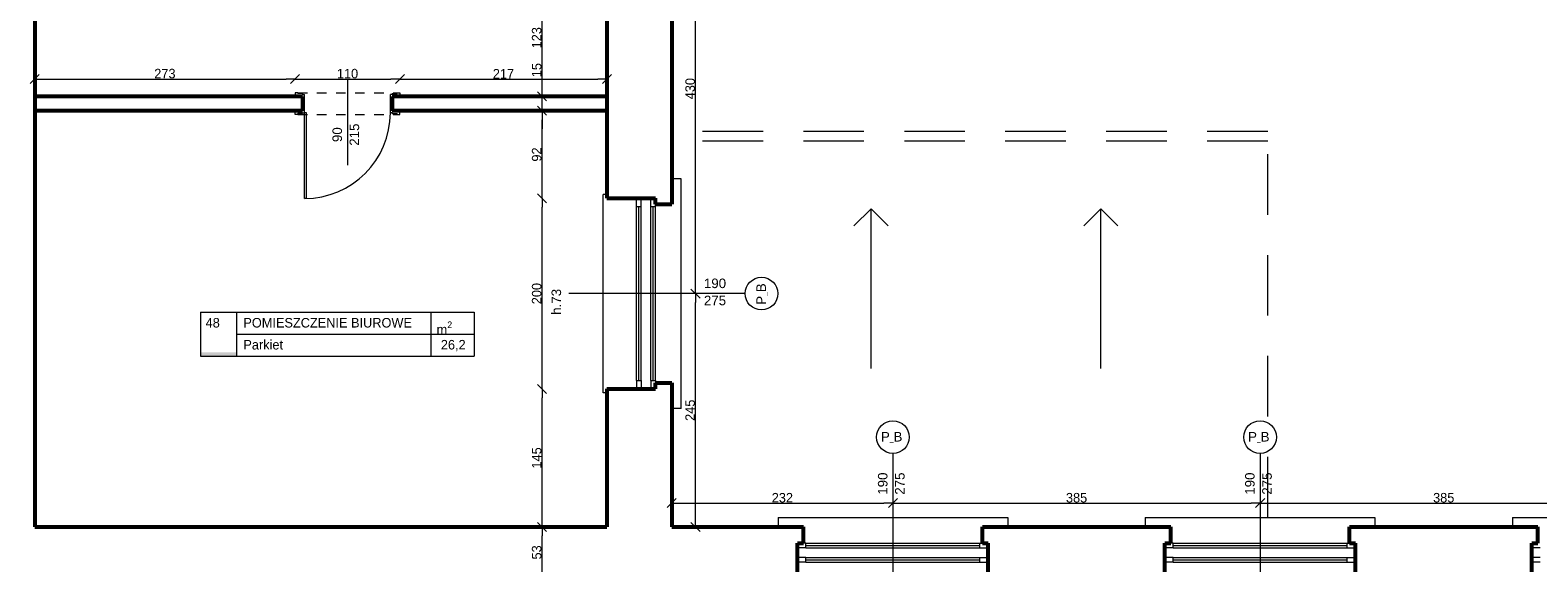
# Model space of a CAD drawing. Header units: inches. Extents: x -21887 to 84279, y -131485 to 67836.
# Tile 198 of 256: x 4283 to 20093, y 42588 to 48177. Entities that reach past the tile are written whole.
import ezdxf

# ---------------------------------------------------------------- set-up
doc = ezdxf.new("R2010")
doc.units = ezdxf.units.IN
doc.header["$MEASUREMENT"] = 0
doc.linetypes.add('Dashed copy', pattern=[200, 100, -100])
doc.linetypes.add('Long Dashed', pattern=[1058.333302, 634.99999, -423.333311])
doc.layers.get('0').update_dxf_attribs({"lineweight": 13})
doc.layers.get('Defpoints').update_dxf_attribs({"lineweight": 13})
for name, color, linetype, lineweight in [('AI_MURY', 7, 'Continuous', 53), ('Dimensioning', 7, 'Continuous', 13), ('DRZWI', 7, 'Continuous', 13), ('dzialowki', 7, 'Continuous', 53), ('OPISY TABELKI', 7, 'Continuous', 13), ('PODCIAGI', 7, 'Continuous', 13)]:
    doc.layers.add(name, color=color, linetype=linetype, lineweight=lineweight)
doc.styles.add('GENERATED_STYLE_7', font='txt')
doc.styles.add('GENERATED_STYLE_8', font='txt')
doc.styles.add('GENERATED_STYLE_9', font='txt')
doc.styles.add('Style-Courier New', font='txt')
doc.dimstyles.new('Dimstyle_4', dxfattribs={"dimtxt": 100, "dimasz": 95, "dimexe": 0, "dimexo": 0, "dimgap": 0.09, "dimtad": 1, "dimdec": 0, "dimlfac": 0.1, "dimzin": 0, "dimdsep": 46, "dimlunit": 5, "dimtxsty": 'GENERATED_STYLE_7', "dimblk": 'ARROWHEAD_6', "dimcen": 0.09, "dimclrd": 161, "dimclre": 161, "dimclrt": 7, "dimadec": 0, "dimazin": 0, "dimtfac": 1, "dimtdec": 0, "dimtmove": 0, "dimatfit": 3, "dimfxl": 0, "dimtolj": 1, "dimtzin": 0, "dimarcsym": 0})
doc.dimstyles.new('Dimstyle_5', dxfattribs={"dimtxt": 100, "dimasz": 95, "dimexe": 0.18, "dimexo": 0, "dimgap": 0.09, "dimtad": 1, "dimtih": 1, "dimtoh": 1, "dimdec": 0, "dimlfac": 0.1, "dimzin": 0, "dimdsep": 46, "dimlunit": 5, "dimtxsty": 'GENERATED_STYLE_7', "dimblk": 'ARROWHEAD_6', "dimcen": 0.09, "dimclrd": 161, "dimclre": 161, "dimclrt": 7, "dimadec": 0, "dimazin": 0, "dimtfac": 1, "dimtdec": 0, "dimtmove": 0, "dimatfit": 3, "dimfxl": 0, "dimtolj": 1, "dimtzin": 0, "dimarcsym": 0})

# ---------------------------------------------------------------- blocks, each defined once
blk = doc.blocks.new('ARROWHEAD_6')
at = {"color": 0, "linetype": 'Continuous'}
for p, q in [((0, 0), (-1, 0)), ((-0.5, -0.5), (0.5, 0.5))]:
    blk.add_line(p, q, dxfattribs=at)
blk = doc.blocks.new('*U263')
at = {"layer": 'Defpoints', "color": 0, "linetype": 'Continuous'}
for p in [(11260, 45413), (11260, 45413), (11260, 42966)]:
    blk.add_point(p, dxfattribs=at)
at = {"layer": 'Dimensioning', "color": 161, "linetype": 'Continuous', "lineweight": -2}
blk.add_line((11260, 43061), (11260, 45318), dxfattribs=at)
at = {"layer": 'Dimensioning', "color": 161, "linetype": 'Continuous', "lineweight": -2, "xscale": 95, "yscale": 95, "zscale": 95}
for p, rotation in [((11260, 45413), 90), ((11260, 42966), 270)]:
    blk.add_blockref('ARROWHEAD_6', p, dxfattribs=dict(at, rotation=rotation))
at = {"layer": 'Dimensioning', "color": 7, "linetype": 'Continuous', "insert": (11204, 44189), "char_height": 100, "attachment_point": 5, "rotation": 90, "style": 'GENERATED_STYLE_7'}
blk.add_mtext('245', dxfattribs=at)
blk = doc.blocks.new('*D2035')
at = {"layer": 'Defpoints'}
for p in [(11260, 45413), (11260, 45413), (11260, 44189), (11260, 42966)]:
    blk.add_point(p, dxfattribs=at)
at = {"layer": 'Dimensioning', "color": 161, "linetype": 'Continuous'}
blk.add_blockref('*U263', (0, 0), dxfattribs=at)
blk = doc.blocks.new('*U264')
at = {"layer": 'Defpoints', "color": 0, "linetype": 'Continuous'}
for p in [(11260, 49713), (11260, 49713), (11260, 45413)]:
    blk.add_point(p, dxfattribs=at)
at = {"layer": 'Dimensioning', "color": 161, "linetype": 'Continuous', "lineweight": -2}
blk.add_line((11260, 45508), (11260, 49618), dxfattribs=at)
at = {"layer": 'Dimensioning', "color": 161, "linetype": 'Continuous', "lineweight": -2, "xscale": 95, "yscale": 95, "zscale": 95}
for p, rotation in [((11260, 49713), 90), ((11260, 45413), 270)]:
    blk.add_blockref('ARROWHEAD_6', p, dxfattribs=dict(at, rotation=rotation))
at = {"layer": 'Dimensioning', "color": 7, "linetype": 'Continuous', "insert": (11204, 47563), "char_height": 100, "attachment_point": 5, "rotation": 90, "style": 'GENERATED_STYLE_7'}
blk.add_mtext('430', dxfattribs=at)
blk = doc.blocks.new('*D2036')
at = {"layer": 'Defpoints'}
for p in [(11260, 49713), (11260, 49713), (11260, 47563), (11260, 45413)]:
    blk.add_point(p, dxfattribs=at)
at = {"layer": 'Dimensioning', "color": 161, "linetype": 'Continuous'}
blk.add_blockref('*U264', (0, 0), dxfattribs=at)
blk = doc.blocks.new('*U1103')
at = {"layer": 'Defpoints', "color": 0, "linetype": 'Continuous'}
for p in [(11011, 43215), (13331, 43215), (13331, 43215)]:
    blk.add_point(p, dxfattribs=at)
at = {"layer": 'Dimensioning', "color": 161, "linetype": 'Continuous', "lineweight": -2}
for p, q in [((11011, 43215), (11011, 43215)), ((11106, 43215), (13236, 43215)), ((13331, 43215), (13331, 43215))]:
    blk.add_line(p, q, dxfattribs=at)
at = {"layer": 'Dimensioning', "color": 161, "linetype": 'Continuous', "lineweight": -2, "xscale": 95, "yscale": 95, "zscale": 95, "rotation": 180}
blk.add_blockref('ARROWHEAD_6', (11011, 43215), dxfattribs=at)
at = {"layer": 'Dimensioning', "color": 161, "linetype": 'Continuous', "lineweight": -2, "xscale": 95, "yscale": 95, "zscale": 95}
blk.add_blockref('ARROWHEAD_6', (13331, 43215), dxfattribs=at)
at = {"layer": 'Dimensioning', "color": 7, "linetype": 'Continuous', "insert": (12171, 43271), "char_height": 100, "attachment_point": 5, "style": 'GENERATED_STYLE_7'}
blk.add_mtext('232', dxfattribs=at)
blk = doc.blocks.new('*D2065')
at = {"layer": 'Defpoints'}
for p in [(11011, 43215), (12171, 43215), (13331, 43215), (13331, 43215)]:
    blk.add_point(p, dxfattribs=at)
at = {"layer": 'Dimensioning', "color": 161, "linetype": 'Continuous'}
blk.add_blockref('*U1103', (0, 0), dxfattribs=at)
blk = doc.blocks.new('*U1104')
at = {"layer": 'Defpoints', "color": 0, "linetype": 'Continuous'}
for p in [(13331, 43215), (17181, 43215), (17181, 43215)]:
    blk.add_point(p, dxfattribs=at)
at = {"layer": 'Dimensioning', "color": 161, "linetype": 'Continuous', "lineweight": -2}
for p, q in [((13331, 43215), (13331, 43215)), ((13426, 43215), (17086, 43215)), ((17181, 43215), (17181, 43215))]:
    blk.add_line(p, q, dxfattribs=at)
at = {"layer": 'Dimensioning', "color": 161, "linetype": 'Continuous', "lineweight": -2, "xscale": 95, "yscale": 95, "zscale": 95, "rotation": 180}
blk.add_blockref('ARROWHEAD_6', (13331, 43215), dxfattribs=at)
at = {"layer": 'Dimensioning', "color": 161, "linetype": 'Continuous', "lineweight": -2, "xscale": 95, "yscale": 95, "zscale": 95}
blk.add_blockref('ARROWHEAD_6', (17181, 43215), dxfattribs=at)
at = {"layer": 'Dimensioning', "color": 7, "linetype": 'Continuous', "insert": (15256, 43271), "char_height": 100, "attachment_point": 5, "style": 'GENERATED_STYLE_7'}
blk.add_mtext('385', dxfattribs=at)
blk = doc.blocks.new('*D2066')
at = {"layer": 'Defpoints'}
for p in [(13331, 43215), (15256, 43215), (17181, 43215), (17181, 43215)]:
    blk.add_point(p, dxfattribs=at)
at = {"layer": 'Dimensioning', "color": 161, "linetype": 'Continuous'}
blk.add_blockref('*U1104', (0, 0), dxfattribs=at)
blk = doc.blocks.new('*U1105')
at = {"layer": 'Defpoints', "color": 0, "linetype": 'Continuous'}
for p in [(17181, 43215), (21031, 43215), (21031, 43215)]:
    blk.add_point(p, dxfattribs=at)
at = {"layer": 'Dimensioning', "color": 161, "linetype": 'Continuous', "lineweight": -2}
for p, q in [((17181, 43215), (17181, 43215)), ((17276, 43215), (20936, 43215)), ((21031, 43215), (21031, 43215))]:
    blk.add_line(p, q, dxfattribs=at)
at = {"layer": 'Dimensioning', "color": 161, "linetype": 'Continuous', "lineweight": -2, "xscale": 95, "yscale": 95, "zscale": 95, "rotation": 180}
blk.add_blockref('ARROWHEAD_6', (17181, 43215), dxfattribs=at)
at = {"layer": 'Dimensioning', "color": 161, "linetype": 'Continuous', "lineweight": -2, "xscale": 95, "yscale": 95, "zscale": 95}
blk.add_blockref('ARROWHEAD_6', (21031, 43215), dxfattribs=at)
at = {"layer": 'Dimensioning', "color": 7, "linetype": 'Continuous', "insert": (19106, 43271), "char_height": 100, "attachment_point": 5, "style": 'GENERATED_STYLE_7'}
blk.add_mtext('385', dxfattribs=at)
blk = doc.blocks.new('*D2067')
at = {"layer": 'Defpoints'}
for p in [(17181, 43215), (19106, 43215), (21031, 43215), (21031, 43215)]:
    blk.add_point(p, dxfattribs=at)
at = {"layer": 'Dimensioning', "color": 161, "linetype": 'Continuous'}
blk.add_blockref('*U1105', (0, 0), dxfattribs=at)
blk = doc.blocks.new('*U898')
at = {"layer": 'Defpoints', "color": 0, "linetype": 'Continuous'}
for p in [(9651, 42966), (10331, 42966), (10229, 42431)]:
    blk.add_point(p, dxfattribs=at)
at = {"layer": 'Dimensioning', "color": 161, "linetype": 'Continuous', "lineweight": -2}
for p, q in [((9651, 42966), (9651, 42966)), ((9651, 42526), (9651, 42871)), ((9651, 42431), (9651, 42431))]:
    blk.add_line(p, q, dxfattribs=at)
at = {"layer": 'Dimensioning', "color": 161, "linetype": 'Continuous', "lineweight": -2, "xscale": 95, "yscale": 95, "zscale": 95}
for p, rotation in [((9651, 42966), 90), ((9651, 42431), 270)]:
    blk.add_blockref('ARROWHEAD_6', p, dxfattribs=dict(at, rotation=rotation))
at = {"layer": 'Dimensioning', "color": 7, "linetype": 'Continuous', "insert": (9595, 42698), "char_height": 100, "attachment_point": 5, "rotation": 90, "style": 'GENERATED_STYLE_7'}
blk.add_mtext('53', dxfattribs=at)
blk = doc.blocks.new('*D3263')
at = {"layer": 'Defpoints'}
for p in [(9651, 42966), (10331, 42966), (9651, 42698), (10229, 42431)]:
    blk.add_point(p, dxfattribs=at)
at = {"layer": 'Dimensioning', "color": 161, "linetype": 'Continuous'}
blk.add_blockref('*U898', (0, 0), dxfattribs=at)
blk = doc.blocks.new('*U899')
at = {"layer": 'Defpoints', "color": 0, "linetype": 'Continuous'}
for p in [(9651, 44413), (10331, 44413), (10331, 42966)]:
    blk.add_point(p, dxfattribs=at)
at = {"layer": 'Dimensioning', "color": 161, "linetype": 'Continuous', "lineweight": -2}
for p, q in [((9651, 44413), (9651, 44413)), ((9651, 43061), (9651, 44318)), ((9651, 42966), (9651, 42966))]:
    blk.add_line(p, q, dxfattribs=at)
at = {"layer": 'Dimensioning', "color": 161, "linetype": 'Continuous', "lineweight": -2, "xscale": 95, "yscale": 95, "zscale": 95}
for p, rotation in [((9651, 44413), 90), ((9651, 42966), 270)]:
    blk.add_blockref('ARROWHEAD_6', p, dxfattribs=dict(at, rotation=rotation))
at = {"layer": 'Dimensioning', "color": 7, "linetype": 'Continuous', "insert": (9595, 43689), "char_height": 100, "attachment_point": 5, "rotation": 90, "style": 'GENERATED_STYLE_7'}
blk.add_mtext('145', dxfattribs=at)
blk = doc.blocks.new('*D3264')
at = {"layer": 'Defpoints'}
for p in [(9651, 44413), (10331, 44413), (9651, 43689), (10331, 42966)]:
    blk.add_point(p, dxfattribs=at)
at = {"layer": 'Dimensioning', "color": 161, "linetype": 'Continuous'}
blk.add_blockref('*U899', (0, 0), dxfattribs=at)
blk = doc.blocks.new('*U900')
at = {"layer": 'Defpoints', "color": 0, "linetype": 'Continuous'}
for p in [(9651, 46413), (10331, 46413), (10331, 44413)]:
    blk.add_point(p, dxfattribs=at)
at = {"layer": 'Dimensioning', "color": 161, "linetype": 'Continuous', "lineweight": -2}
for p, q in [((9651, 46413), (9651, 46413)), ((9651, 44508), (9651, 46318)), ((9651, 44413), (9651, 44413))]:
    blk.add_line(p, q, dxfattribs=at)
at = {"layer": 'Dimensioning', "color": 161, "linetype": 'Continuous', "lineweight": -2, "xscale": 95, "yscale": 95, "zscale": 95}
for p, rotation in [((9651, 46413), 90), ((9651, 44413), 270)]:
    blk.add_blockref('ARROWHEAD_6', p, dxfattribs=dict(at, rotation=rotation))
at = {"layer": 'Dimensioning', "color": 7, "linetype": 'Continuous', "insert": (9595, 45413), "char_height": 100, "attachment_point": 5, "rotation": 90, "style": 'GENERATED_STYLE_7'}
blk.add_mtext('200', dxfattribs=at)
blk = doc.blocks.new('*D3265')
at = {"layer": 'Defpoints'}
for p in [(9651, 46413), (10331, 46413), (9651, 45413), (10331, 44413)]:
    blk.add_point(p, dxfattribs=at)
at = {"layer": 'Dimensioning', "color": 161, "linetype": 'Continuous'}
blk.add_blockref('*U900', (0, 0), dxfattribs=at)
blk = doc.blocks.new('*U901')
at = {"layer": 'Defpoints', "color": 0, "linetype": 'Continuous'}
for p in [(9651, 47331), (10331, 47331), (10331, 46413)]:
    blk.add_point(p, dxfattribs=at)
at = {"layer": 'Dimensioning', "color": 161, "linetype": 'Continuous', "lineweight": -2}
for p, q in [((9651, 47331), (9651, 47331)), ((9651, 46508), (9651, 47236)), ((9651, 46413), (9651, 46413))]:
    blk.add_line(p, q, dxfattribs=at)
at = {"layer": 'Dimensioning', "color": 161, "linetype": 'Continuous', "lineweight": -2, "xscale": 95, "yscale": 95, "zscale": 95}
for p, rotation in [((9651, 47331), 90), ((9651, 46413), 270)]:
    blk.add_blockref('ARROWHEAD_6', p, dxfattribs=dict(at, rotation=rotation))
at = {"layer": 'Dimensioning', "color": 7, "linetype": 'Continuous', "insert": (9595, 46872), "char_height": 100, "attachment_point": 5, "rotation": 90, "style": 'GENERATED_STYLE_7'}
blk.add_mtext('92', dxfattribs=at)
blk = doc.blocks.new('*D3266')
at = {"layer": 'Defpoints'}
for p in [(9651, 47331), (10331, 47331), (9651, 46872), (10331, 46413)]:
    blk.add_point(p, dxfattribs=at)
at = {"layer": 'Dimensioning', "color": 161, "linetype": 'Continuous'}
blk.add_blockref('*U901', (0, 0), dxfattribs=at)
blk = doc.blocks.new('*U902')
at = {"layer": 'Defpoints', "color": 0, "linetype": 'Continuous'}
for p in [(9651, 47481), (10331, 47481), (10331, 47331)]:
    blk.add_point(p, dxfattribs=at)
at = {"layer": 'Dimensioning', "color": 161, "linetype": 'Continuous', "lineweight": -2}
for p, q in [((9651, 47576), (9651, 47844)), ((9651, 47481), (9651, 47481)), ((9651, 47331), (9651, 47481)), ((9651, 47331), (9651, 47331)), ((9651, 47236), (9651, 47141))]:
    blk.add_line(p, q, dxfattribs=at)
at = {"layer": 'Dimensioning', "color": 161, "linetype": 'Continuous', "lineweight": -2, "xscale": 95, "yscale": 95, "zscale": 95}
for p, rotation in [((9651, 47481), 270), ((9651, 47331), 90)]:
    blk.add_blockref('ARROWHEAD_6', p, dxfattribs=dict(at, rotation=rotation))
at = {"layer": 'Dimensioning', "color": 7, "linetype": 'Continuous', "insert": (9595, 47757), "char_height": 100, "attachment_point": 5, "rotation": 90, "style": 'GENERATED_STYLE_7'}
blk.add_mtext('15', dxfattribs=at)
blk = doc.blocks.new('*D3267')
at = {"layer": 'Defpoints'}
for p in [(9651, 47757), (9651, 47481), (10331, 47481), (10331, 47331)]:
    blk.add_point(p, dxfattribs=at)
at = {"layer": 'Dimensioning', "color": 161, "linetype": 'Continuous'}
blk.add_blockref('*U902', (0, 0), dxfattribs=at)
blk = doc.blocks.new('*U903')
at = {"layer": 'Defpoints', "color": 0, "linetype": 'Continuous'}
for p in [(9651, 48713), (10331, 48713), (10331, 47481)]:
    blk.add_point(p, dxfattribs=at)
at = {"layer": 'Dimensioning', "color": 161, "linetype": 'Continuous', "lineweight": -2}
for p, q in [((9651, 48713), (9651, 48713)), ((9651, 47576), (9651, 48618)), ((9651, 47481), (9651, 47481))]:
    blk.add_line(p, q, dxfattribs=at)
at = {"layer": 'Dimensioning', "color": 161, "linetype": 'Continuous', "lineweight": -2, "xscale": 95, "yscale": 95, "zscale": 95}
for p, rotation in [((9651, 48713), 90), ((9651, 47481), 270)]:
    blk.add_blockref('ARROWHEAD_6', p, dxfattribs=dict(at, rotation=rotation))
at = {"layer": 'Dimensioning', "color": 7, "linetype": 'Continuous', "insert": (9595, 48097), "char_height": 100, "attachment_point": 5, "rotation": 90, "style": 'GENERATED_STYLE_7'}
blk.add_mtext('123', dxfattribs=at)
blk = doc.blocks.new('*D3268')
at = {"layer": 'Defpoints'}
for p in [(9651, 48713), (10331, 48713), (9651, 48097), (10331, 47481)]:
    blk.add_point(p, dxfattribs=at)
at = {"layer": 'Dimensioning', "color": 161, "linetype": 'Continuous'}
blk.add_blockref('*U903', (0, 0), dxfattribs=at)
blk = doc.blocks.new('*U1594')
at = {"layer": 'Defpoints', "color": 0, "linetype": 'Continuous'}
for p in [(7061, 47664), (4331, 47473), (7061, 47481)]:
    blk.add_point(p, dxfattribs=at)
at = {"layer": 'Dimensioning', "color": 161, "linetype": 'Continuous', "lineweight": -2}
for p, q in [((4331, 47664), (4331, 47664)), ((4426, 47664), (6966, 47664)), ((7061, 47664), (7061, 47664))]:
    blk.add_line(p, q, dxfattribs=at)
at = {"layer": 'Dimensioning', "color": 161, "linetype": 'Continuous', "lineweight": -2, "xscale": 95, "yscale": 95, "zscale": 95, "rotation": 180}
blk.add_blockref('ARROWHEAD_6', (4331, 47664), dxfattribs=at)
at = {"layer": 'Dimensioning', "color": 161, "linetype": 'Continuous', "lineweight": -2, "xscale": 95, "yscale": 95, "zscale": 95}
blk.add_blockref('ARROWHEAD_6', (7061, 47664), dxfattribs=at)
at = {"layer": 'Dimensioning', "color": 7, "linetype": 'Continuous', "insert": (5696, 47720), "char_height": 100, "attachment_point": 5, "style": 'GENERATED_STYLE_7'}
blk.add_mtext('273', dxfattribs=at)
blk = doc.blocks.new('*D3272')
at = {"layer": 'Defpoints'}
for p in [(5696, 47664), (7061, 47664), (4331, 47473), (7061, 47481)]:
    blk.add_point(p, dxfattribs=at)
at = {"layer": 'Dimensioning', "color": 161, "linetype": 'Continuous'}
blk.add_blockref('*U1594', (0, 0), dxfattribs=at)
blk = doc.blocks.new('*U1595')
at = {"layer": 'Defpoints', "color": 0, "linetype": 'Continuous'}
for p in [(8161, 47664), (7061, 47481), (8161, 47481)]:
    blk.add_point(p, dxfattribs=at)
at = {"layer": 'Dimensioning', "color": 161, "linetype": 'Continuous', "lineweight": -2}
for p, q in [((7061, 47664), (7061, 47664)), ((7156, 47664), (8066, 47664)), ((8161, 47664), (8161, 47664))]:
    blk.add_line(p, q, dxfattribs=at)
at = {"layer": 'Dimensioning', "color": 161, "linetype": 'Continuous', "lineweight": -2, "xscale": 95, "yscale": 95, "zscale": 95, "rotation": 180}
blk.add_blockref('ARROWHEAD_6', (7061, 47664), dxfattribs=at)
at = {"layer": 'Dimensioning', "color": 161, "linetype": 'Continuous', "lineweight": -2, "xscale": 95, "yscale": 95, "zscale": 95}
blk.add_blockref('ARROWHEAD_6', (8161, 47664), dxfattribs=at)
at = {"layer": 'Dimensioning', "color": 7, "linetype": 'Continuous', "insert": (7611, 47720), "char_height": 100, "attachment_point": 5, "style": 'GENERATED_STYLE_7'}
blk.add_mtext('110', dxfattribs=at)
blk = doc.blocks.new('*D3273')
at = {"layer": 'Defpoints'}
for p in [(7611, 47664), (8161, 47664), (7061, 47481), (8161, 47481)]:
    blk.add_point(p, dxfattribs=at)
at = {"layer": 'Dimensioning', "color": 161, "linetype": 'Continuous'}
blk.add_blockref('*U1595', (0, 0), dxfattribs=at)
blk = doc.blocks.new('*U1596')
at = {"layer": 'Defpoints', "color": 0, "linetype": 'Continuous'}
for p in [(10331, 47664), (8161, 47481), (10331, 47481)]:
    blk.add_point(p, dxfattribs=at)
at = {"layer": 'Dimensioning', "color": 161, "linetype": 'Continuous', "lineweight": -2}
for p, q in [((8161, 47664), (8161, 47664)), ((8256, 47664), (10236, 47664)), ((10331, 47664), (10331, 47664))]:
    blk.add_line(p, q, dxfattribs=at)
at = {"layer": 'Dimensioning', "color": 161, "linetype": 'Continuous', "lineweight": -2, "xscale": 95, "yscale": 95, "zscale": 95, "rotation": 180}
blk.add_blockref('ARROWHEAD_6', (8161, 47664), dxfattribs=at)
at = {"layer": 'Dimensioning', "color": 161, "linetype": 'Continuous', "lineweight": -2, "xscale": 95, "yscale": 95, "zscale": 95}
blk.add_blockref('ARROWHEAD_6', (10331, 47664), dxfattribs=at)
at = {"layer": 'Dimensioning', "color": 7, "linetype": 'Continuous', "insert": (9246, 47719), "char_height": 100, "attachment_point": 5, "style": 'GENERATED_STYLE_7'}
blk.add_mtext('217', dxfattribs=at)
blk = doc.blocks.new('*D3274')
at = {"layer": 'Defpoints'}
for p in [(9246, 47664), (10331, 47664), (8161, 47481), (10331, 47481)]:
    blk.add_point(p, dxfattribs=at)
at = {"layer": 'Dimensioning', "color": 161, "linetype": 'Continuous'}
blk.add_blockref('*U1596', (0, 0), dxfattribs=at)

msp = doc.modelspace()

# ---------------------------------------------------------------- hatches: boundary and pattern name
at = {"layer": 'OPISY TABELKI', "extrusion": (0, 0, -1)}
msp.add_hatch(color=7, dxfattribs=at).paths.add_polyline_path([(-6446.9, 44755.9), (-6446.9, 44798), (-6070.4, 44798), (-6070.4, 44755.9)], flags=16)

# ---------------------------------------------------------------- linework, layer by layer
at = {"layer": 'AI_MURY', "color": 7, "linetype": 'Continuous'}
for p, q in [((4330.5, 51980.7), (4330.5, 42965.7)), ((10330.5, 48713.2), (10330.5, 46413.2)), ((11010.5, 48775.7), (11010.5, 46350.7)), ((10330.5, 46413.2), (10840.5, 46413.2)), ((10840.5, 46350.7), (10840.5, 46413.2)), ((10840.5, 46350.7), (11010.5, 46350.7)), ((10840.5, 44475.7), (11010.5, 44475.7)), ((10840.5, 44413.2), (10840.5, 44475.7)), ((11010.5, 44475.7), (11010.5, 42965.7)), ((10330.5, 44413.2), (10330.5, 42965.7)), ((10330.5, 44413.2), (10840.5, 44413.2)), ((4330.5, 42965.7), (8180.5, 42965.7)), ((8180.5, 42965.7), (10330.5, 42965.7)), ((11010.5, 42965.7), (12393, 42965.7)), ((12393, 42795.7), (12393, 42965.7)), ((14268, 42795.7), (14268, 42965.7)), ((14268, 42965.7), (16243, 42965.7)), ((16243, 42795.7), (16243, 42965.7)), ((18118, 42795.7), (18118, 42965.7)), ((18118, 42965.7), (20093, 42965.7)), ((20093, 42795.7), (20093, 42965.7)), ((12330.5, 42285.7), (12330.5, 42795.7)), ((12330.5, 42795.7), (12393, 42795.7)), ((14268, 42795.7), (14330.5, 42795.7)), ((14330.5, 42285.7), (14330.5, 42795.7)), ((16180.5, 42285.7), (16180.5, 42795.7)), ((16180.5, 42795.7), (16243, 42795.7)), ((18118, 42795.7), (18180.5, 42795.7)), ((18180.5, 42285.7), (18180.5, 42795.7)), ((20030.5, 42285.7), (20030.5, 42795.7)), ((20030.5, 42795.7), (20093, 42795.7))]:
    msp.add_line(p, q, dxfattribs=at)
at = {"layer": 'DRZWI', "color": 251, "linetype": 'Continuous'}
for p, q in [((11110.5, 46617.1), (11010.5, 46617.1)), ((11110.5, 44209.3), (11110.5, 46617.1)), ((10330.5, 46453.2), (10290.5, 46453.2)), ((10290.5, 44373.2), (10290.5, 46453.2)), ((10330.5, 44373.2), (10290.5, 44373.2)), ((11110.5, 44209.3), (11010.5, 44209.3)), ((12126.6, 43065.7), (14534.4, 43065.7)), ((12126.6, 43065.7), (12126.6, 42965.7)), ((14534.4, 43065.7), (14534.4, 42965.7)), ((15976.6, 43065.7), (18384.4, 43065.7)), ((15976.6, 43065.7), (15976.6, 42965.7)), ((18384.4, 43065.7), (18384.4, 42965.7)), ((19826.6, 43065.7), (22234.4, 43065.7)), ((19826.6, 43065.7), (19826.6, 42965.7))]:
    msp.add_line(p, q, dxfattribs=at)
at = {"layer": 'DRZWI', "color": 220, "linetype": 'Continuous'}
for p, q in [((10640.5, 46325.7), (10640.5, 46413.2)), ((10640.5, 46325.7), (10690.5, 46325.7)), ((10640.5, 44500.7), (10640.5, 46325.7)), ((10665.5, 44500.7), (10665.5, 46325.7)), ((10690.5, 46325.7), (10690.5, 46413.2)), ((10690.5, 44500.7), (10690.5, 46325.7)), ((10790.5, 46325.7), (10790.5, 46413.2)), ((10790.5, 46325.7), (10840.5, 46325.7)), ((10790.5, 44500.7), (10790.5, 46325.7)), ((10815.5, 44500.7), (10815.5, 46325.7)), ((10840.5, 46325.7), (10840.5, 46350.7)), ((10840.5, 44500.7), (10840.5, 46325.7)), ((11780.9, 45413.2), (9930.1, 45413.2)), ((10640.5, 44500.7), (10640.5, 44413.2)), ((10640.5, 44500.7), (10690.5, 44500.7)), ((10690.5, 44500.7), (10690.5, 44413.2)), ((10790.5, 44500.7), (10790.5, 44413.2)), ((10790.5, 44500.7), (10840.5, 44500.7)), ((10840.5, 44500.7), (10840.5, 44475.7)), ((13330.5, 43736.1), (13330.5, 41885.3)), ((17180.5, 43736.1), (17180.5, 41885.3)), ((12418, 42745.7), (12330.5, 42745.7)), ((12418, 42795.7), (12393, 42795.7)), ((12418, 42745.7), (12418, 42795.7)), ((12418, 42795.7), (14243, 42795.7)), ((12418, 42770.7), (14243, 42770.7)), ((12418, 42745.7), (14243, 42745.7)), ((14243, 42745.7), (14243, 42795.7)), ((14243, 42795.7), (14268, 42795.7)), ((14243, 42745.7), (14330.5, 42745.7)), ((16268, 42745.7), (16180.5, 42745.7)), ((16268, 42795.7), (16243, 42795.7)), ((16268, 42745.7), (16268, 42795.7)), ((16268, 42795.7), (18093, 42795.7)), ((16268, 42770.7), (18093, 42770.7)), ((16268, 42745.7), (18093, 42745.7)), ((18093, 42745.7), (18093, 42795.7)), ((18093, 42795.7), (18118, 42795.7)), ((18093, 42745.7), (18180.5, 42745.7)), ((20118, 42745.7), (20030.5, 42745.7)), ((12418, 42645.7), (12330.5, 42645.7)), ((12418, 42595.7), (12330.5, 42595.7)), ((12418, 42595.7), (12418, 42645.7)), ((12418, 42645.7), (14243, 42645.7)), ((12418, 42620.7), (14243, 42620.7)), ((12418, 42595.7), (14243, 42595.7)), ((14243, 42645.7), (14330.5, 42645.7)), ((14243, 42595.7), (14243, 42645.7)), ((14243, 42595.7), (14330.5, 42595.7)), ((16268, 42645.7), (16180.5, 42645.7)), ((16268, 42595.7), (16180.5, 42595.7)), ((16268, 42595.7), (16268, 42645.7)), ((16268, 42645.7), (18093, 42645.7)), ((16268, 42620.7), (18093, 42620.7)), ((16268, 42595.7), (18093, 42595.7)), ((18093, 42645.7), (18180.5, 42645.7)), ((18093, 42595.7), (18093, 42645.7)), ((18093, 42595.7), (18180.5, 42595.7)), ((20118, 42645.7), (20030.5, 42645.7)), ((20118, 42595.7), (20030.5, 42595.7))]:
    msp.add_line(p, q, dxfattribs=at)
for centre in [(11952.2, 45413.3), (13330.4, 43907.4), (17180.5, 43907.4)]:
    msp.add_circle(centre, 171.3, dxfattribs=at)
at = {"layer": 'dzialowki', "color": 12, "linetype": 'Continuous'}
for p, q in [((7140.5, 47480.7), (4330.5, 47480.7)), ((7140.5, 47480.7), (7140.5, 47330.7)), ((10330.5, 47480.7), (8080.5, 47480.7)), ((8080.5, 47480.7), (8080.5, 47330.7)), ((7140.5, 47330.7), (4330.5, 47330.7)), ((10330.5, 47330.7), (8080.5, 47330.7))]:
    msp.add_line(p, q, dxfattribs=at)
at = {"layer": 'OPISY TABELKI', "color": 7, "linetype": 'Continuous'}
for p, q in [((6070.4, 45216.6), (8940.2, 45216.6)), ((6070.4, 45216.6), (6070.4, 44755.9)), ((6446.9, 45216.6), (6446.9, 44755.9)), ((8486.1, 45216.6), (8486.1, 44755.9)), ((8940.2, 45216.6), (8940.2, 44755.9)), ((6446.9, 44986.2), (8940.2, 44986.2)), ((6070.4, 44755.9), (8940.2, 44755.9))]:
    msp.add_line(p, q, dxfattribs=at)
at = {"layer": 'PODCIAGI', "color": 5, "linetype": 'Continuous'}
for p, q in [((7610.5, 47659.4), (7610.5, 46759.4)), ((7060.5, 47520.7), (7060.5, 47480.7)), ((7090.5, 47520.7), (7060.5, 47520.7)), ((7090.5, 47520.7), (7090.5, 47510.7)), ((7140.5, 47510.7), (7090.5, 47510.7)), ((7140.5, 47510.7), (7140.5, 47500.7)), ((7140.5, 47500.7), (7160.5, 47500.7)), ((7160.5, 47310.7), (7160.5, 47500.7)), ((8060.5, 47310.7), (8060.5, 47500.7)), ((8080.5, 47500.7), (8060.5, 47500.7)), ((8080.5, 47510.7), (8080.5, 47500.7)), ((8080.5, 47510.7), (8130.5, 47510.7)), ((8130.5, 47520.7), (8130.5, 47510.7)), ((8130.5, 47520.7), (8160.5, 47520.7)), ((8160.5, 47520.7), (8160.5, 47480.7)), ((7060.5, 47290.7), (7060.5, 47330.7)), ((7090.5, 47290.7), (7060.5, 47290.7)), ((7140.5, 47300.7), (7090.5, 47300.7)), ((7090.5, 47290.7), (7090.5, 47300.7)), ((7140.5, 47310.7), (7160.5, 47310.7)), ((7140.5, 47300.7), (7140.5, 47310.7)), ((7180.5, 47310.7), (7160.5, 47310.7)), ((7160.5, 46410.7), (7160.5, 47310.7)), ((7180.5, 46410.7), (7180.5, 47310.7)), ((8080.5, 47310.7), (8060.5, 47310.7)), ((8080.5, 47300.7), (8080.5, 47310.7)), ((8080.5, 47300.7), (8130.5, 47300.7)), ((8130.5, 47290.7), (8130.5, 47300.7)), ((8130.5, 47290.7), (8160.5, 47290.7)), ((8160.5, 47290.7), (8160.5, 47330.7)), ((7180.5, 46410.7), (7160.5, 46410.7))]:
    msp.add_line(p, q, dxfattribs=at)
at = {"layer": 'PODCIAGI', "color": 5, "linetype": 'Dashed copy'}
for p, q in [((7090.5, 47520.7), (8130.5, 47520.7)), ((7090.5, 47290.7), (8130.5, 47290.7))]:
    msp.add_line(p, q, dxfattribs=at)
at = {"layer": 'PODCIAGI', "color": 251, "linetype": 'Long Dashed'}
for p, q in [((17260, 47112.4), (11010.5, 47112.4)), ((17260, 47012.4), (11010.5, 47012.4)), ((17260, 43065.7), (17260, 47112.4))]:
    msp.add_line(p, q, dxfattribs=at)
at = {"layer": 'PODCIAGI', "color": 251, "linetype": 'Continuous'}
for p, q in [((13101.3, 46303), (12921.9, 46123.7)), ((13101.3, 46303), (13280.6, 46123.7)), ((13101.3, 44627.8), (13101.3, 46303)), ((15509.8, 46303), (15330.5, 46123.7)), ((15509.8, 46303), (15689.1, 46123.7)), ((15509.8, 44627.8), (15509.8, 46303))]:
    msp.add_line(p, q, dxfattribs=at)
at = {"layer": 'PODCIAGI', "color": 5, "linetype": 'Continuous'}
msp.add_arc((7160.5, 47310.7), 900, 270, 0, dxfattribs=at)

# ---------------------------------------------------------------- texts
at = {"layer": 'DRZWI', "color": 220, "insert": (11347.8, 45570.8), "char_height": 100, "width": 355.178, "attachment_point": 1, "line_spacing_factor": 1.079165, "style": 'GENERATED_STYLE_7'}
msp.add_mtext('\\fArial|b0|i0|c238|p39;190\\P275', dxfattribs=at)
at = {"layer": 'DRZWI', "color": 220, "char_height": 100, "attachment_point": 1, "rotation": 90, "style": 'GENERATED_STYLE_7'}
for s, insert, width in [('\\fArial|b0|i0|c238|p39;h.73', (9750.5, 45190.3), 460.863), ('\\fArial|b0|i0|c238|p39;P\\H50.000000;_\\H100.000000;B', (11898.6, 45295.9), 460.117)]:
    msp.add_mtext(s, dxfattribs=dict(at, insert=insert, width=width))
at = {"layer": 'DRZWI', "color": 220, "char_height": 100, "width": 460.117, "attachment_point": 1, "style": 'GENERATED_STYLE_7'}
for insert in [(13204.4, 43961), (17054.4, 43961)]:
    msp.add_mtext('\\fArial|b0|i0|c238|p39;P\\H50.000000;_\\H100.000000;B', dxfattribs=dict(at, insert=insert))
at = {"layer": 'DRZWI', "color": 220, "char_height": 100, "width": 355.178, "attachment_point": 1, "rotation": 90, "line_spacing_factor": 1.079165, "style": 'GENERATED_STYLE_7'}
for insert in [(13172.9, 43303), (17022.9, 43303)]:
    msp.add_mtext('\\fArial|b0|i0|c238|p39;190\\P275', dxfattribs=dict(at, insert=insert))
at = {"layer": 'OPISY TABELKI', "color": 7, "char_height": 100, "attachment_point": 1}
for s, insert, width, style in [('48', (6123.1, 45157.2), 323.775, 'GENERATED_STYLE_8'), ('POMIESZCZENIE BIUROWE  ', (6518.7, 45157.2), 2409.415, 'GENERATED_STYLE_9'), ('\\A1;m\\H70.000000;\\S2^  ;', (8545, 45120.5), 323.775, 'GENERATED_STYLE_9'), ('Parkiet  ', (6518.7, 44926.8), 2409.415, 'GENERATED_STYLE_9'), ('  26,2          ', (8515.2, 44926.8), 424.969, 'GENERATED_STYLE_9')]:
    msp.add_mtext(s, dxfattribs=dict(at, insert=insert, width=width, style=style))
at = {"layer": 'PODCIAGI', "color": 5, "insert": (7452.9, 47080.2), "char_height": 100, "width": 704.483, "attachment_point": 2, "rotation": 90, "line_spacing_factor": 1.079165, "style": 'GENERATED_STYLE_7'}
msp.add_mtext('\\fArial|b0|i0|c238|p39;90\\P215', dxfattribs=at)

# ---------------------------------------------------------------- dimensions: what is measured, and where the dimension line sits
at = {"layer": 'Dimensioning', "color": 161, "linetype": 'Continuous'}
for base, p1, p2, picture, middle in [((11260, 49713.2), (11260, 45413.2), (11260, 49713.2), '*D2036', (11260, 47563.2)), ((9651.1, 48713.2), (10330.5, 47480.7), (10330.5, 48713.2), '*D3268', (9651.1, 48097)), ((9651.1, 47480.7), (10330.5, 47330.7), (10330.5, 47480.7), '*D3267', (9651.1, 47757.4)), ((9651.1, 47330.7), (10330.5, 46413.2), (10330.5, 47330.7), '*D3266', (9651.1, 46872)), ((9651.1, 46413.2), (10330.5, 44413.2), (10330.5, 46413.2), '*D3265', (9651.1, 45413.2)), ((11260, 45413.2), (11260, 42965.7), (11260, 45413.2), '*D2035', (11260, 44189.5)), ((9651.1, 44413.2), (10330.5, 42965.7), (10330.5, 44413.2), '*D3264', (9651.1, 43689.5)), ((9651.1123138, 42965.7131048), (10229.1809618, 42430.7131048), (10330.5180538, 42965.7131048), '*D3263', (9651.1123138, 42698.2131048))]:
    dim = msp.add_linear_dim(base=base, p1=p1, p2=p2, angle=90, dimstyle='Dimstyle_4', override={"dimtxsty": 'Style-Courier New', "dimclrd": 0, "dimclre": 161, "dimlwe": 0}, dxfattribs=at)
    dim.commit()
    dim.dimension.update_dxf_attribs({"geometry": picture, "text_midpoint": middle, "dimtype": 128})
for base, p1, p2, picture, middle in [((7060.5, 47664), (4330.5, 47473.2), (7060.5, 47480.7), '*D3272', (5695.5, 47664)), ((8160.5, 47664), (7060.5, 47480.7), (8160.5, 47480.7), '*D3273', (7610.5, 47664)), ((10330.5, 47664), (8160.5, 47480.7), (10330.5, 47480.7), '*D3274', (9245.5, 47664)), ((13330.5, 43215.2), (11010.5, 43215.2), (13330.5, 43215.2), '*D2065', (12170.5, 43215.2)), ((17180.5, 43215.2), (13330.5, 43215.2), (17180.5, 43215.2), '*D2066', (15255.5, 43215.2)), ((21030.5, 43215.2), (17180.5, 43215.2), (21030.5, 43215.2), '*D2067', (19105.5, 43215.2))]:
    dim = msp.add_linear_dim(base=base, p1=p1, p2=p2, dimstyle='Dimstyle_5', override={"dimtxsty": 'Style-Courier New', "dimclrd": 0, "dimclre": 161, "dimlwe": 0}, dxfattribs=at)
    dim.commit()
    dim.dimension.update_dxf_attribs({"geometry": picture, "text_midpoint": middle, "dimtype": 128})

doc.saveas('drawing.dxf')
